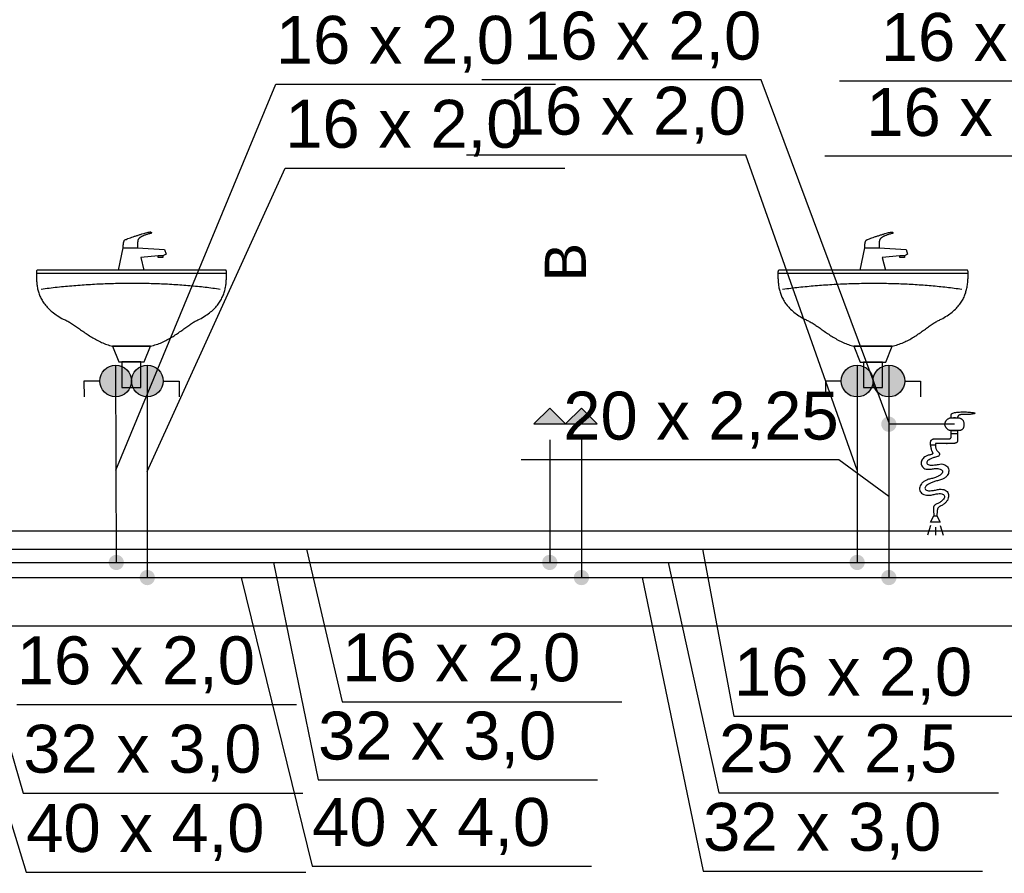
# Model space of a CAD drawing. Header units: inches. Extents: x -150.1 to -108.1, y -15.9 to 13.8.
# Tile 8 of 25: x -140.3 to -137.2, y -2.2 to 0.5. Entities that reach past the tile are written whole.
import ezdxf
from ezdxf.lldxf.tags import DXFTag

# ---------------------------------------------------------------- set-up
doc = ezdxf.new("R2010")
doc.units = ezdxf.units.IN
doc.header["$MEASUREMENT"] = 0
for name, color, linetype in [('IS_Armatura_Wodociag', 2, 'SOLID'), ('IS_Ciepła_woda', 4, 'DASHWAVE'), ('IS_Cyrkulacja', 4, 'DASHDOT'), ('IS_Grafika', 2, 'SOLID'), ('IS_Konstrukcja', 7, 'SOLID'), ('IS_Odbiorniki', 2, 'SOLID'), ('IS_Opisy_działek_Wodociag', 2, 'SOLID'), ('IS_Text_Armatury_Wodociag', 2, 'Continuous'), ('IS_Zimna_woda', 4, 'SOLID')]:
    doc.layers.add(name, color=color, linetype=linetype)
tags = doc.linetypes.add('DASHDOT', pattern=[20, 10, -5, 0, -5]).pattern_tags.tags
tags[10:11] = [DXFTag(74, 4), DXFTag(75, 0), DXFTag(340, '0'), DXFTag(46, 0.0), DXFTag(50, 0.0), DXFTag(44, 0.0), DXFTag(45, 0.0)]
tags[8:9] = [DXFTag(74, 4), DXFTag(75, 0), DXFTag(340, '0'), DXFTag(46, 0.0), DXFTag(50, 0.0), DXFTag(44, 0.0), DXFTag(45, 0.0)]
tags[6:7] = [DXFTag(74, 4), DXFTag(75, 0), DXFTag(340, '0'), DXFTag(46, 0.0), DXFTag(50, 0.0), DXFTag(44, 0.0), DXFTag(45, 0.0)]
tags[4:5] = [DXFTag(74, 4), DXFTag(75, 0), DXFTag(340, '0'), DXFTag(46, 0.0), DXFTag(50, 0.0), DXFTag(44, 0.0), DXFTag(45, 0.0)]
tags = doc.linetypes.add('DASHWAVE', pattern='A,10,-5,-20,[138,IS_LineDef.shx,S=2,R=0,X=-20,Y=0],-5', length=40).pattern_tags.tags
tags[16:17] = [DXFTag(74, 4), DXFTag(75, 0), DXFTag(340, '0'), DXFTag(46, 0.0), DXFTag(50, 0.0), DXFTag(44, 0.0), DXFTag(45, 0.0)]
tags[6:7] = [DXFTag(74, 4), DXFTag(75, 0), DXFTag(340, '0'), DXFTag(46, 0.0), DXFTag(50, 0.0), DXFTag(44, 0.0), DXFTag(45, 0.0)]
tags[4:5] = [DXFTag(74, 4), DXFTag(75, 0), DXFTag(340, '0'), DXFTag(46, 0.0), DXFTag(50, 0.0), DXFTag(44, 0.0), DXFTag(45, 0.0)]
tags = doc.linetypes.add('SOLID', pattern=[10, 10, 0]).pattern_tags.tags
tags[6:7] = [DXFTag(74, 4), DXFTag(75, 0), DXFTag(340, '0'), DXFTag(46, 0.0), DXFTag(50, 0.0), DXFTag(44, 0.0), DXFTag(45, 0.0)]
tags[4:5] = [DXFTag(74, 4), DXFTag(75, 0), DXFTag(340, '0'), DXFTag(46, 0.0), DXFTag(50, 0.0), DXFTag(44, 0.0), DXFTag(45, 0.0)]

msp = doc.modelspace()

# ---------------------------------------------------------------- hatches: boundary and pattern name
at = {"layer": 'IS_Armatura_Wodociag', "ltscale": 0.01}
h = msp.add_hatch(color=256, dxfattribs=at)
edge = h.paths.add_edge_path()
edge.add_arc((-139.9576, -0.6294), 0.05, 0, 360)
h = msp.add_hatch(color=256, dxfattribs=at)
edge = h.paths.add_edge_path()
edge.add_arc((-139.8578, -0.6294), 0.05, 0, 360)
h = msp.add_hatch(color=256, dxfattribs=at)
edge = h.paths.add_edge_path()
edge.add_arc((-137.6184, -0.6297), 0.05, 0, 360)
h = msp.add_hatch(color=256, dxfattribs=at)
edge = h.paths.add_edge_path()
edge.add_arc((-137.5184, -0.6297), 0.05, 0, 360)
at = {"layer": 'IS_Ciepła_woda'}
h = msp.add_hatch(color=256, dxfattribs=at)
edge = h.paths.add_edge_path()
edge.add_arc((-137.5184, -1.2492), 0.024, 90, 450)
at = {"layer": 'IS_Grafika', "ltscale": 0.01}
for points in [[(-138.5382, -0.7647), (-138.5882, -0.7147), (-138.6382, -0.7647)], [(-138.4382, -0.7647), (-138.4882, -0.7147), (-138.5382, -0.7647)]]:
    msp.add_hatch(color=256, dxfattribs=at).paths.add_polyline_path(points)
at = {"layer": 'IS_Opisy_działek_Wodociag'}
h = msp.add_hatch(color=256, dxfattribs=at)
edge = h.paths.add_edge_path()
edge.add_arc((-138.5882, -1.2014), 0.024, 90, 450)
h = msp.add_hatch(color=256, dxfattribs=at)
edge = h.paths.add_edge_path()
edge.add_arc((-137.6184, -1.2014), 0.024, 90, 450)
h = msp.add_hatch(color=256, dxfattribs=at)
edge = h.paths.add_edge_path()
edge.add_arc((-139.8578, -1.2492), 0.024, 90, 450)
h = msp.add_hatch(color=256, dxfattribs=at)
edge = h.paths.add_edge_path()
edge.add_arc((-138.4882, -1.2492), 0.024, 90, 450)
at = {"layer": 'IS_Text_Armatury_Wodociag'}
h = msp.add_hatch(color=256, dxfattribs=at)
edge = h.paths.add_edge_path()
edge.add_arc((-139.9556, -1.2014), 0.024, 90, 450)
at = {"layer": 'IS_Zimna_woda'}
h = msp.add_hatch(color=256, dxfattribs=at)
edge = h.paths.add_edge_path()
edge.add_arc((-137.5184, -0.7656), 0.024, 90, 450)

# ---------------------------------------------------------------- linework, layer by layer
at = {"layer": 'IS_Armatura_Wodociag', "ltscale": 0.01}
for p, q in [((-140.0076, -0.6295), (-140.0576, -0.6297)), ((-140.0576, -0.6297), (-140.0575, -0.6797)), ((-139.8078, -0.6294), (-139.7578, -0.6294)), ((-139.7578, -0.6294), (-139.7578, -0.6794)), ((-137.6684, -0.6297), (-137.7184, -0.6297)), ((-137.7184, -0.6297), (-137.7184, -0.6797)), ((-137.4684, -0.6297), (-137.4184, -0.6297)), ((-137.4184, -0.6297), (-137.4184, -0.6797))]:
    msp.add_line(p, q, dxfattribs=at)
for centre in [(-139.9576, -0.6294), (-139.8578, -0.6294), (-137.6184, -0.6297), (-137.5184, -0.6297)]:
    msp.add_ellipse(centre, major_axis=(0.05, 0), ratio=1, dxfattribs=at)
at = {"layer": 'IS_Ciepła_woda', "ltscale": 0.01}
for p, q in [((-139.9578, -0.5794), (-139.9556, -1.2014)), ((-137.6184, -0.5797), (-137.6184, -1.2014)), ((-138.5882, -0.8147), (-138.5882, -1.2014)), ((-140.7257, -1.2014), (-139.9556, -1.2014)), ((-139.9556, -1.2014), (-138.5882, -1.2014)), ((-138.5882, -1.2014), (-137.6184, -1.2014)), ((-137.6184, -1.2014), (-136.484, -1.2014))]:
    msp.add_line(p, q, dxfattribs=at)
at = {"layer": 'IS_Cyrkulacja', "ltscale": 0.02}
msp.add_line((-144.1396, -1.1596), (-131.0262, -1.1595), dxfattribs=at)
at = {"layer": 'IS_Grafika', "ltscale": 0.01}
for p, q in [((-138.5882, -0.7147), (-138.6382, -0.7647)), ((-138.5382, -0.7647), (-138.5882, -0.7147)), ((-138.4882, -0.7147), (-138.5382, -0.7647)), ((-138.4382, -0.7647), (-138.4882, -0.7147)), ((-138.6382, -0.7647), (-138.5382, -0.7647)), ((-138.5382, -0.7647), (-138.4382, -0.7647)), ((-138.5382, -0.7647), (-138.5382, -0.7647)), ((-138.4382, -0.7647), (-138.4382, -0.7647))]:
    msp.add_line(p, q, dxfattribs=at)
at = {"layer": 'IS_Konstrukcja', "ltscale": 0.01}
for p, q in [((-147.0968, -1.1014), (-114.0644, -1.1014)), ((-147.0968, -1.4014), (-114.0644, -1.4014))]:
    msp.add_line(p, q, dxfattribs=at)
at = {"layer": 'IS_Odbiorniki', "ltscale": 0.01}
for p, q in [((-139.9486, -0.2794), (-139.9336, -0.2094)), ((-139.9336, -0.2094), (-139.8886, -0.2094)), ((-139.8886, -0.2094), (-139.8036, -0.2144)), ((-139.8036, -0.2144), (-139.7986, -0.2294)), ((-137.6092, -0.2797), (-137.5942, -0.2097)), ((-137.5942, -0.2097), (-137.5492, -0.2097)), ((-137.5492, -0.2097), (-137.4642, -0.2147)), ((-137.4642, -0.2147), (-137.4592, -0.2297)), ((-139.8236, -0.2344), (-139.8786, -0.2394)), ((-139.8786, -0.2394), (-139.8686, -0.2794)), ((-139.8236, -0.2394), (-139.8236, -0.2344)), ((-139.8086, -0.2344), (-139.8236, -0.2344)), ((-139.8086, -0.2394), (-139.8236, -0.2394)), ((-139.7986, -0.2294), (-139.8086, -0.2344)), ((-139.8086, -0.2344), (-139.8086, -0.2394)), ((-137.4842, -0.2347), (-137.5392, -0.2397)), ((-137.5392, -0.2397), (-137.5292, -0.2797)), ((-137.4842, -0.2397), (-137.4842, -0.2347)), ((-137.4692, -0.2347), (-137.4842, -0.2347)), ((-137.4692, -0.2397), (-137.4842, -0.2397)), ((-137.4592, -0.2297), (-137.4692, -0.2347)), ((-137.4692, -0.2347), (-137.4692, -0.2397)), ((-139.8686, -0.2794), (-139.9486, -0.2794)), ((-139.9486, -0.2794), (-139.9486, -0.2794)), ((-140.2078, -0.2894), (-139.6078, -0.2894)), ((-137.8684, -0.2897), (-137.2684, -0.2897)), ((-137.5292, -0.2797), (-137.6092, -0.2797)), ((-137.6092, -0.2797), (-137.6092, -0.2797)), ((-139.9678, -0.5194), (-139.9478, -0.5694)), ((-139.8478, -0.5194), (-139.9678, -0.5194)), ((-139.9678, -0.5194), (-139.9678, -0.5194)), ((-139.8678, -0.5694), (-139.8478, -0.5194)), ((-137.6284, -0.5197), (-137.6084, -0.5697)), ((-137.5084, -0.5197), (-137.6284, -0.5197)), ((-137.6284, -0.5197), (-137.6284, -0.5197)), ((-137.5284, -0.5697), (-137.5084, -0.5197)), ((-139.9478, -0.5694), (-139.8678, -0.5694)), ((-139.9378, -0.5694), (-139.9378, -0.6494)), ((-139.8778, -0.5694), (-139.9378, -0.5694)), ((-139.9378, -0.5694), (-139.9378, -0.5694)), ((-139.8778, -0.6494), (-139.8778, -0.5694)), ((-137.6084, -0.5697), (-137.5284, -0.5697)), ((-137.5984, -0.5697), (-137.5984, -0.6497)), ((-137.5384, -0.5697), (-137.5984, -0.5697)), ((-137.5984, -0.5697), (-137.5984, -0.5697)), ((-137.5384, -0.6497), (-137.5384, -0.5697)), ((-139.9378, -0.6494), (-139.8778, -0.6494)), ((-137.5984, -0.6497), (-137.5384, -0.6497)), ((-137.3216, -0.796), (-137.3216, -0.7859)), ((-137.3216, -0.7859), (-137.3016, -0.7859)), ((-137.3016, -0.796), (-137.3216, -0.796)), ((-137.3016, -0.7859), (-137.3016, -0.796)), ((-137.3016, -0.7859), (-137.3016, -0.7859)), ((-137.3866, -1.0746), (-137.3766, -1.0543)), ((-137.3766, -1.0543), (-137.3666, -1.0543)), ((-137.3666, -1.0543), (-137.3566, -1.0746)), ((-137.3866, -1.0847), (-137.3966, -1.1151)), ((-137.3566, -1.0746), (-137.3866, -1.0746)), ((-137.3566, -1.0847), (-137.3466, -1.1151)), ((-137.3716, -1.0898), (-137.3716, -1.1151))]:
    msp.add_line(p, q, dxfattribs=at)
for points, knots in [([(-139.9336, -0.2094), (-139.9336, -0.2085), (-139.9336, -0.2067), (-139.9336, -0.204), (-139.9335, -0.2013), (-139.9334, -0.1987), (-139.9331, -0.1962), (-139.9328, -0.1939), (-139.9323, -0.1916), (-139.9317, -0.1895), (-139.9309, -0.1876), (-139.9299, -0.1858), (-139.929, -0.1848), (-139.9286, -0.1844)], [0, 0, 0, 0, 0.00272352, 0.00542462, 0.00808148, 0.01067349, 0.0131821, 0.01559189, 0.0178921, 0.0200787, 0.02215732, 0.02414676, 0.02608271, 0.02608271, 0.02608271, 0.02608271]), ([(-139.9286, -0.1844), (-139.9273, -0.1837), (-139.924, -0.1824), (-139.9183, -0.1802), (-139.9109, -0.1775), (-139.9024, -0.1746), (-139.8933, -0.1715), (-139.8839, -0.1685), (-139.8748, -0.1657), (-139.8663, -0.1632), (-139.859, -0.1612), (-139.8532, -0.1599), (-139.8499, -0.1594), (-139.8486, -0.1594)], [0, 0, 0, 0, 0.00425061, 0.01060033, 0.01857776, 0.02770772, 0.03751411, 0.04752065, 0.05725134, 0.06623092, 0.07398599, 0.08004815, 0.08396819, 0.08396819, 0.08396819, 0.08396819]), ([(-139.8836, -0.1794), (-139.884, -0.1798), (-139.8848, -0.1807), (-139.8859, -0.1822), (-139.8867, -0.1838), (-139.8874, -0.1856), (-139.8878, -0.1877), (-139.8882, -0.1901), (-139.8884, -0.1929), (-139.8885, -0.1962), (-139.8886, -0.2001), (-139.8886, -0.2045), (-139.8886, -0.2077), (-139.8886, -0.2094)], [0, 0, 0, 0, 0.00185377, 0.00361935, 0.00539526, 0.00728567, 0.00939151, 0.01180502, 0.01460929, 0.01788047, 0.0216903, 0.02610811, 0.03120202, 0.03120202, 0.03120202, 0.03120202]), ([(-139.8486, -0.1644), (-139.8503, -0.1648), (-139.8537, -0.1657), (-139.8584, -0.167), (-139.8627, -0.1684), (-139.8666, -0.1698), (-139.87, -0.1711), (-139.8731, -0.1725), (-139.8758, -0.1738), (-139.8782, -0.1752), (-139.8803, -0.1766), (-139.8821, -0.1779), (-139.8831, -0.1789), (-139.8836, -0.1794)], [0, 0, 0, 0, 0.00538586, 0.01031526, 0.0148132, 0.01890511, 0.02261695, 0.02597538, 0.02900777, 0.03174242, 0.03420857, 0.03643647, 0.03845728, 0.03845728, 0.03845728, 0.03845728]), ([(-139.8486, -0.1594), (-139.8482, -0.1594), (-139.8474, -0.1594), (-139.8464, -0.1597), (-139.8456, -0.1602), (-139.8451, -0.1608), (-139.8448, -0.1615), (-139.8448, -0.1622), (-139.8451, -0.1629), (-139.8456, -0.1635), (-139.8464, -0.164), (-139.8474, -0.1643), (-139.8482, -0.1644), (-139.8486, -0.1644)], [0, 0, 0, 0, 0.001245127, 0.002286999, 0.003170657, 0.003941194, 0.004643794, 0.005323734, 0.006026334, 0.006796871, 0.007680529, 0.008722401, 0.009967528, 0.009967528, 0.009967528, 0.009967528]), ([(-137.5942, -0.2097), (-137.5942, -0.2088), (-137.5942, -0.207), (-137.5942, -0.2043), (-137.5941, -0.2016), (-137.594, -0.199), (-137.5937, -0.1965), (-137.5934, -0.1942), (-137.5929, -0.1919), (-137.5923, -0.1898), (-137.5915, -0.1879), (-137.5905, -0.1861), (-137.5896, -0.1851), (-137.5892, -0.1847)], [0, 0, 0, 0, 0.00272352, 0.00542462, 0.00808148, 0.01067349, 0.0131821, 0.01559189, 0.0178921, 0.0200787, 0.02215732, 0.02414676, 0.02608271, 0.02608271, 0.02608271, 0.02608271]), ([(-137.5892, -0.1847), (-137.5879, -0.184), (-137.5846, -0.1827), (-137.5789, -0.1805), (-137.5715, -0.1778), (-137.563, -0.1749), (-137.5539, -0.1718), (-137.5445, -0.1688), (-137.5354, -0.166), (-137.5269, -0.1635), (-137.5196, -0.1615), (-137.5138, -0.1602), (-137.5105, -0.1597), (-137.5092, -0.1597)], [0, 0, 0, 0, 0.00425061, 0.01060033, 0.01857776, 0.02770772, 0.03751411, 0.04752065, 0.05725134, 0.06623092, 0.07398599, 0.08004815, 0.08396819, 0.08396819, 0.08396819, 0.08396819]), ([(-137.5442, -0.1797), (-137.5446, -0.1801), (-137.5454, -0.181), (-137.5465, -0.1825), (-137.5473, -0.1841), (-137.548, -0.1859), (-137.5484, -0.188), (-137.5488, -0.1904), (-137.549, -0.1932), (-137.5491, -0.1965), (-137.5492, -0.2004), (-137.5492, -0.2048), (-137.5492, -0.208), (-137.5492, -0.2097)], [0, 0, 0, 0, 0.00185377, 0.00361935, 0.00539526, 0.00728567, 0.00939151, 0.01180502, 0.01460929, 0.01788047, 0.0216903, 0.02610811, 0.03120202, 0.03120202, 0.03120202, 0.03120202]), ([(-137.5092, -0.1647), (-137.5109, -0.1651), (-137.5143, -0.166), (-137.519, -0.1673), (-137.5233, -0.1687), (-137.5272, -0.1701), (-137.5306, -0.1714), (-137.5337, -0.1728), (-137.5364, -0.1741), (-137.5388, -0.1755), (-137.5409, -0.1769), (-137.5427, -0.1782), (-137.5437, -0.1792), (-137.5442, -0.1797)], [0, 0, 0, 0, 0.00538586, 0.01031526, 0.0148132, 0.01890511, 0.02261695, 0.02597538, 0.02900777, 0.03174242, 0.03420857, 0.03643647, 0.03845728, 0.03845728, 0.03845728, 0.03845728]), ([(-137.5092, -0.1597), (-137.5088, -0.1597), (-137.508, -0.1597), (-137.507, -0.16), (-137.5062, -0.1605), (-137.5057, -0.1611), (-137.5054, -0.1618), (-137.5054, -0.1625), (-137.5057, -0.1632), (-137.5062, -0.1638), (-137.507, -0.1643), (-137.508, -0.1646), (-137.5088, -0.1647), (-137.5092, -0.1647)], [0, 0, 0, 0, 0.001245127, 0.002286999, 0.003170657, 0.003941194, 0.004643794, 0.005323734, 0.006026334, 0.006796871, 0.007680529, 0.008722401, 0.009967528, 0.009967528, 0.009967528, 0.009967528]), ([(-140.1978, -0.2794), (-140.1986, -0.2794), (-140.2001, -0.2794), (-140.2022, -0.2794), (-140.2039, -0.2796), (-140.2052, -0.28), (-140.2063, -0.2807), (-140.207, -0.2819), (-140.2074, -0.2834), (-140.2076, -0.2853), (-140.2078, -0.2878), (-140.2078, -0.2909), (-140.2078, -0.2931), (-140.2078, -0.2944)], [0, 0, 0, 0, 0.00248688, 0.00452447, 0.00616882, 0.00750526, 0.00868128, 0.00991384, 0.01141668, 0.01334144, 0.01579113, 0.01884568, 0.02257596, 0.02257596, 0.02257596, 0.02257596]), ([(-139.6178, -0.2794), (-139.6393, -0.2794), (-139.6801, -0.2794), (-139.7384, -0.2794), (-139.7917, -0.2794), (-139.8412, -0.2794), (-139.8883, -0.2794), (-139.9345, -0.2794), (-139.9812, -0.2794), (-140.0297, -0.2794), (-140.0815, -0.2794), (-140.1378, -0.2794), (-140.1771, -0.2794), (-140.1978, -0.2794)], [0, 0, 0, 0, 0.0644478, 0.1223591, 0.1751315, 0.2241623, 0.270849, 0.316589, 0.3627799, 0.4108189, 0.4621037, 0.5180316, 0.58, 0.58, 0.58, 0.58]), ([(-139.6078, -0.2894), (-139.6078, -0.2885), (-139.6078, -0.287), (-139.6078, -0.285), (-139.608, -0.2833), (-139.6082, -0.282), (-139.6087, -0.281), (-139.6094, -0.2802), (-139.6104, -0.2798), (-139.6118, -0.2795), (-139.6134, -0.2794), (-139.6155, -0.2794), (-139.617, -0.2794), (-139.6178, -0.2794)], [0, 0, 0, 0, 0.00248686, 0.00452361, 0.0061602, 0.00745999, 0.00851852, 0.00948541, 0.01054394, 0.01184374, 0.01348033, 0.01551707, 0.01800393, 0.01800393, 0.01800393, 0.01800393]), ([(-140.2078, -0.2944), (-140.2078, -0.2989), (-140.2076, -0.308), (-140.2066, -0.3216), (-140.2047, -0.3352), (-140.2014, -0.3486), (-140.1966, -0.3619), (-140.1901, -0.3749), (-140.1815, -0.3877), (-140.1707, -0.4002), (-140.1573, -0.4123), (-140.1412, -0.4239), (-140.1293, -0.4309), (-140.1228, -0.4344)], [0, 0, 0, 0, 0.0136319, 0.0272549, 0.0408996, 0.0546511, 0.0686598, 0.0831463, 0.0983975, 0.1147522, 0.1325821, 0.1522713, 0.1742014, 0.1742014, 0.1742014, 0.1742014]), ([(-139.6928, -0.4344), (-139.6864, -0.4309), (-139.6744, -0.4239), (-139.6583, -0.4122), (-139.6449, -0.4001), (-139.6341, -0.3875), (-139.6255, -0.3744), (-139.6189, -0.361), (-139.6142, -0.3472), (-139.6109, -0.3332), (-139.6089, -0.3188), (-139.608, -0.3042), (-139.6078, -0.2943), (-139.6078, -0.2894)], [0, 0, 0, 0, 0.021932, 0.0416367, 0.0595148, 0.0759748, 0.091417, 0.10621, 0.1206684, 0.1350374, 0.1494888, 0.1641271, 0.1790021, 0.1790021, 0.1790021, 0.1790021]), ([(-137.8584, -0.2797), (-137.8592, -0.2797), (-137.8607, -0.2797), (-137.8628, -0.2797), (-137.8645, -0.2799), (-137.8658, -0.2803), (-137.8669, -0.281), (-137.8676, -0.2822), (-137.868, -0.2837), (-137.8682, -0.2856), (-137.8684, -0.2881), (-137.8684, -0.2912), (-137.8684, -0.2934), (-137.8684, -0.2947)], [0, 0, 0, 0, 0.00248688, 0.00452447, 0.00616882, 0.00750526, 0.00868128, 0.00991384, 0.01141668, 0.01334144, 0.01579113, 0.01884568, 0.02257596, 0.02257596, 0.02257596, 0.02257596]), ([(-137.8684, -0.2947), (-137.8684, -0.2992), (-137.8682, -0.3083), (-137.8672, -0.3219), (-137.8653, -0.3355), (-137.862, -0.3489), (-137.8572, -0.3622), (-137.8507, -0.3752), (-137.8421, -0.388), (-137.8313, -0.4005), (-137.8179, -0.4126), (-137.8018, -0.4242), (-137.7899, -0.4312), (-137.7834, -0.4347)], [0, 0, 0, 0, 0.0136319, 0.0272549, 0.0408996, 0.0546511, 0.0686598, 0.0831463, 0.0983975, 0.1147522, 0.1325821, 0.1522713, 0.1742014, 0.1742014, 0.1742014, 0.1742014]), ([(-137.2784, -0.2797), (-137.2999, -0.2797), (-137.3407, -0.2797), (-137.399, -0.2797), (-137.4523, -0.2797), (-137.5018, -0.2797), (-137.5489, -0.2797), (-137.5951, -0.2797), (-137.6418, -0.2797), (-137.6903, -0.2797), (-137.7421, -0.2797), (-137.7984, -0.2797), (-137.8377, -0.2797), (-137.8584, -0.2797)], [0, 0, 0, 0, 0.0644478, 0.1223591, 0.1751315, 0.2241623, 0.270849, 0.316589, 0.3627799, 0.4108189, 0.4621037, 0.5180316, 0.58, 0.58, 0.58, 0.58]), ([(-137.3534, -0.4347), (-137.347, -0.4312), (-137.335, -0.4242), (-137.3189, -0.4125), (-137.3055, -0.4004), (-137.2947, -0.3878), (-137.2861, -0.3747), (-137.2795, -0.3613), (-137.2748, -0.3475), (-137.2715, -0.3335), (-137.2695, -0.3191), (-137.2686, -0.3045), (-137.2684, -0.2946), (-137.2684, -0.2897)], [0, 0, 0, 0, 0.021932, 0.0416367, 0.0595148, 0.0759748, 0.091417, 0.10621, 0.1206684, 0.1350374, 0.1494888, 0.1641271, 0.1790021, 0.1790021, 0.1790021, 0.1790021]), ([(-137.2684, -0.2897), (-137.2684, -0.2888), (-137.2684, -0.2873), (-137.2684, -0.2853), (-137.2686, -0.2836), (-137.2688, -0.2823), (-137.2693, -0.2813), (-137.27, -0.2805), (-137.271, -0.2801), (-137.2724, -0.2798), (-137.274, -0.2797), (-137.2761, -0.2797), (-137.2776, -0.2797), (-137.2784, -0.2797)], [0, 0, 0, 0, 0.00248686, 0.00452361, 0.0061602, 0.00745999, 0.00851852, 0.00948541, 0.01054394, 0.01184374, 0.01348033, 0.01551707, 0.01800393, 0.01800393, 0.01800393, 0.01800393]), ([(-140.1928, -0.3394), (-140.1758, -0.3371), (-140.1415, -0.3329), (-140.0896, -0.328), (-140.0371, -0.3243), (-139.9842, -0.3218), (-139.9312, -0.3206), (-139.8785, -0.3206), (-139.8262, -0.3218), (-139.7748, -0.3243), (-139.7245, -0.328), (-139.6756, -0.3329), (-139.6435, -0.3371), (-139.6278, -0.3394)], [0, 0, 0, 0, 0.0514006, 0.1036089, 0.1563659, 0.2094104, 0.262479, 0.3153077, 0.3676327, 0.4191912, 0.4697227, 0.5189699, 0.5666808, 0.5666808, 0.5666808, 0.5666808]), ([(-137.8534, -0.3397), (-137.8364, -0.3374), (-137.8021, -0.3332), (-137.7502, -0.3283), (-137.6977, -0.3246), (-137.6448, -0.3221), (-137.5918, -0.3209), (-137.5391, -0.3209), (-137.4868, -0.3221), (-137.4354, -0.3246), (-137.3851, -0.3283), (-137.3362, -0.3332), (-137.3041, -0.3374), (-137.2884, -0.3397)], [0, 0, 0, 0, 0.0514006, 0.1036089, 0.1563659, 0.2094104, 0.262479, 0.3153077, 0.3676327, 0.4191912, 0.4697227, 0.5189699, 0.5666808, 0.5666808, 0.5666808, 0.5666808]), ([(-140.1228, -0.4344), (-140.119, -0.4358), (-140.1112, -0.4394), (-140.0996, -0.4461), (-140.0874, -0.4541), (-140.0747, -0.4629), (-140.0614, -0.4723), (-140.0475, -0.4818), (-140.033, -0.4912), (-140.0178, -0.5), (-140.0019, -0.5079), (-139.9852, -0.5146), (-139.9737, -0.518), (-139.9678, -0.5194)], [0, 0, 0, 0, 0.0122388, 0.0256763, 0.0402317, 0.0557566, 0.0720714, 0.0889894, 0.1063346, 0.1239573, 0.1417502, 0.1596661, 0.1777372, 0.1777372, 0.1777372, 0.1777372]), ([(-139.8478, -0.5194), (-139.8416, -0.518), (-139.8294, -0.5147), (-139.812, -0.508), (-139.7957, -0.5001), (-139.7804, -0.4912), (-139.7661, -0.4818), (-139.7525, -0.4723), (-139.7396, -0.4629), (-139.7273, -0.4541), (-139.7156, -0.4461), (-139.7043, -0.4394), (-139.6966, -0.4358), (-139.6928, -0.4344)], [0, 0, 0, 0, 0.0191562, 0.0377228, 0.0558192, 0.073481, 0.0906746, 0.1073143, 0.1232801, 0.1384359, 0.1526525, 0.165836, 0.1779722, 0.1779722, 0.1779722, 0.1779722]), ([(-137.7834, -0.4347), (-137.7796, -0.4361), (-137.7718, -0.4397), (-137.7602, -0.4464), (-137.748, -0.4544), (-137.7353, -0.4632), (-137.722, -0.4726), (-137.7081, -0.4821), (-137.6936, -0.4915), (-137.6784, -0.5003), (-137.6625, -0.5082), (-137.6458, -0.5149), (-137.6343, -0.5183), (-137.6284, -0.5197)], [0, 0, 0, 0, 0.0122388, 0.0256763, 0.0402317, 0.0557566, 0.0720714, 0.0889894, 0.1063346, 0.1239573, 0.1417502, 0.1596661, 0.1777372, 0.1777372, 0.1777372, 0.1777372]), ([(-137.5084, -0.5197), (-137.5022, -0.5183), (-137.49, -0.515), (-137.4726, -0.5083), (-137.4563, -0.5004), (-137.441, -0.4915), (-137.4267, -0.4821), (-137.4131, -0.4726), (-137.4002, -0.4632), (-137.3879, -0.4544), (-137.3762, -0.4464), (-137.3649, -0.4397), (-137.3572, -0.4361), (-137.3534, -0.4347)], [0, 0, 0, 0, 0.0191562, 0.0377228, 0.0558192, 0.073481, 0.0906746, 0.1073143, 0.1232801, 0.1384359, 0.1526525, 0.165836, 0.1779722, 0.1779722, 0.1779722, 0.1779722]), ([(-139.9678, -0.5194), (-139.9646, -0.5194), (-139.9582, -0.5194), (-139.9486, -0.5194), (-139.9388, -0.5194), (-139.9288, -0.5194), (-139.9186, -0.5194), (-139.908, -0.5194), (-139.897, -0.5194), (-139.8855, -0.5194), (-139.8735, -0.5194), (-139.8609, -0.5194), (-139.8522, -0.5194), (-139.8478, -0.5194)], [0, 0, 0, 0, 0.0095567, 0.0191811, 0.0289406, 0.0389031, 0.049136, 0.059707, 0.0706837, 0.0821337, 0.0941247, 0.1067243, 0.12, 0.12, 0.12, 0.12]), ([(-137.6284, -0.5197), (-137.6252, -0.5197), (-137.6188, -0.5197), (-137.6092, -0.5197), (-137.5994, -0.5197), (-137.5894, -0.5197), (-137.5792, -0.5197), (-137.5686, -0.5197), (-137.5576, -0.5197), (-137.5461, -0.5197), (-137.5341, -0.5197), (-137.5215, -0.5197), (-137.5128, -0.5197), (-137.5084, -0.5197)], [0, 0, 0, 0, 0.0095567, 0.0191811, 0.0289406, 0.0389031, 0.049136, 0.059707, 0.0706837, 0.0821337, 0.0941247, 0.1067243, 0.12, 0.12, 0.12, 0.12]), ([(-137.3416, -0.7656), (-137.3416, -0.7647), (-137.3414, -0.7628), (-137.3407, -0.7601), (-137.3396, -0.7575), (-137.3381, -0.755), (-137.3364, -0.7527), (-137.3343, -0.7507), (-137.3321, -0.7489), (-137.3296, -0.7474), (-137.327, -0.7463), (-137.3243, -0.7455), (-137.3225, -0.7454), (-137.3216, -0.7454)], [0, 0, 0, 0, 0.00276555, 0.00556175, 0.00840034, 0.01127789, 0.01418077, 0.01708965, 0.01998349, 0.02284339, 0.02565665, 0.02842146, 0.0311521, 0.0311521, 0.0311521, 0.0311521]), ([(-137.3216, -0.7352), (-137.3216, -0.7343), (-137.3201, -0.7321), (-137.3162, -0.7304), (-137.3107, -0.7289), (-137.3037, -0.7278), (-137.2957, -0.7271), (-137.287, -0.7268), (-137.278, -0.7268), (-137.2691, -0.7272), (-137.2607, -0.7279), (-137.2532, -0.7288), (-137.2486, -0.7297), (-137.2466, -0.7302)], [0, 0, 0, 0, 0.0028296, 0.0069807, 0.01273507, 0.01987117, 0.02805222, 0.03690572, 0.04604549, 0.05507977, 0.06361563, 0.07126295, 0.07764171, 0.07764171, 0.07764171, 0.07764171]), ([(-137.3216, -0.7454), (-137.3216, -0.7449), (-137.3216, -0.7442), (-137.3216, -0.7431), (-137.3216, -0.7422), (-137.3216, -0.7414), (-137.3216, -0.7407), (-137.3216, -0.7399), (-137.3216, -0.7392), (-137.3216, -0.7384), (-137.3216, -0.7375), (-137.3216, -0.7364), (-137.3216, -0.7357), (-137.3216, -0.7352)], [0, 0, 0, 0, 0.00126338, 0.00232127, 0.00321934, 0.00400324, 0.00471865, 0.00541122, 0.00612663, 0.00691053, 0.0078086, 0.00886649, 0.01012987, 0.01012987, 0.01012987, 0.01012987]), ([(-137.3216, -0.7454), (-137.3191, -0.7454), (-137.3144, -0.7454), (-137.3118, -0.7454), (-137.3079, -0.7454), (-137.3095, -0.7454), (-137.3106, -0.7454), (-137.3125, -0.7454), (-137.3137, -0.7454), (-137.3152, -0.7454), (-137.3114, -0.7454), (-137.3087, -0.7454), (-137.3041, -0.7454), (-137.3016, -0.7454)], [0, 0, 0, 0, 0.00756574, 0.01168295, 0.01311796, 0.0135988, 0.01522915, 0.01724267, 0.01887303, 0.01935387, 0.02078888, 0.02490609, 0.03247183, 0.03247183, 0.03247183, 0.03247183]), ([(-137.2866, -0.7352), (-137.2871, -0.7352), (-137.2881, -0.7352), (-137.2898, -0.7353), (-137.2915, -0.7354), (-137.2933, -0.7357), (-137.2951, -0.7361), (-137.2968, -0.7368), (-137.2984, -0.7378), (-137.2997, -0.7391), (-137.3008, -0.7408), (-137.3015, -0.743), (-137.3016, -0.7445), (-137.3016, -0.7454)], [0, 0, 0, 0, 0.00147635, 0.00313386, 0.0049091, 0.00674525, 0.0085963, 0.01043357, 0.01225511, 0.0140971, 0.01604114, 0.01820818, 0.02073842, 0.02073842, 0.02073842, 0.02073842]), ([(-137.3016, -0.7454), (-137.3007, -0.7454), (-137.2989, -0.7455), (-137.2962, -0.7458), (-137.2936, -0.7465), (-137.2911, -0.7476), (-137.2888, -0.7489), (-137.2868, -0.7507), (-137.285, -0.7528), (-137.2835, -0.7554), (-137.2824, -0.7584), (-137.2817, -0.7619), (-137.2816, -0.7643), (-137.2816, -0.7656)], [0, 0, 0, 0, 0.00272284, 0.00542776, 0.00810545, 0.01075857, 0.01340511, 0.0160811, 0.01884161, 0.02175862, 0.02491587, 0.02840229, 0.03230639, 0.03230639, 0.03230639, 0.03230639]), ([(-137.2466, -0.7302), (-137.2466, -0.7307), (-137.2476, -0.7318), (-137.25, -0.7326), (-137.2533, -0.7334), (-137.2575, -0.734), (-137.2623, -0.7345), (-137.2673, -0.7348), (-137.2722, -0.735), (-137.2769, -0.7351), (-137.281, -0.7352), (-137.2841, -0.7352), (-137.2859, -0.7352), (-137.2866, -0.7352)], [0, 0, 0, 0, 0.00150239, 0.00398788, 0.00749738, 0.01181304, 0.01666811, 0.02178127, 0.02686546, 0.03163088, 0.03578628, 0.03903958, 0.04109819, 0.04109819, 0.04109819, 0.04109819]), ([(-137.3216, -0.7859), (-137.3225, -0.7859), (-137.3243, -0.7857), (-137.327, -0.785), (-137.3296, -0.7839), (-137.3321, -0.7824), (-137.3343, -0.7806), (-137.3364, -0.7785), (-137.3381, -0.7762), (-137.3396, -0.7738), (-137.3407, -0.7711), (-137.3414, -0.7684), (-137.3416, -0.7665), (-137.3416, -0.7656)], [0, 0, 0, 0, 0.00273064, 0.00549545, 0.00830872, 0.01116861, 0.01406245, 0.01697133, 0.01987421, 0.02275176, 0.02559035, 0.02838655, 0.0311521, 0.0311521, 0.0311521, 0.0311521]), ([(-137.2816, -0.7656), (-137.2816, -0.7669), (-137.2816, -0.7694), (-137.282, -0.7728), (-137.2827, -0.7758), (-137.2837, -0.7784), (-137.2851, -0.7806), (-137.2868, -0.7824), (-137.289, -0.7837), (-137.2915, -0.7848), (-137.2945, -0.7854), (-137.2979, -0.7858), (-137.3003, -0.7859), (-137.3016, -0.7859)], [0, 0, 0, 0, 0.00389878, 0.00733912, 0.01037931, 0.01309925, 0.01560627, 0.0180339, 0.02052757, 0.02322237, 0.02622769, 0.02962512, 0.03347403, 0.03347403, 0.03347403, 0.03347403]), ([(-137.3266, -0.8112), (-137.3262, -0.8112), (-137.3254, -0.8111), (-137.3243, -0.8108), (-137.3234, -0.8101), (-137.3228, -0.8092), (-137.3223, -0.808), (-137.322, -0.8066), (-137.3218, -0.805), (-137.3217, -0.8031), (-137.3216, -0.801), (-137.3216, -0.7986), (-137.3216, -0.7969), (-137.3216, -0.796)], [0, 0, 0, 0, 0.00124975, 0.00233525, 0.00336421, 0.00444853, 0.00567529, 0.00709831, 0.00874682, 0.01063559, 0.01277159, 0.0151577, 0.01779481, 0.01779481, 0.01779481, 0.01779481]), ([(-137.3016, -0.7859), (-137.3038, -0.7859), (-137.308, -0.7859), (-137.31, -0.7859), (-137.3138, -0.7859), (-137.3129, -0.7859), (-137.3122, -0.7859), (-137.311, -0.7859), (-137.3102, -0.7859), (-137.3093, -0.7859), (-137.3132, -0.7859), (-137.3152, -0.7859), (-137.3194, -0.7859), (-137.3216, -0.7859)], [0, 0, 0, 0, 0.00655147, 0.01026296, 0.01176559, 0.01184072, 0.01286251, 0.01419985, 0.01522164, 0.01529677, 0.0167994, 0.02051089, 0.02706236, 0.02706236, 0.02706236, 0.02706236]), ([(-137.3016, -0.796), (-137.3016, -0.7969), (-137.3016, -0.7984), (-137.3016, -0.8006), (-137.3016, -0.8024), (-137.3016, -0.804), (-137.3016, -0.8054), (-137.3016, -0.8069), (-137.3016, -0.8083), (-137.3016, -0.8099), (-137.3016, -0.8117), (-137.3016, -0.8139), (-137.3016, -0.8154), (-137.3016, -0.8163)], [0, 0, 0, 0, 0.00252676, 0.00464254, 0.00643867, 0.00800648, 0.00943729, 0.01082245, 0.01225326, 0.01382107, 0.0156172, 0.01773298, 0.02025974, 0.02025974, 0.02025974, 0.02025974]), ([(-137.3866, -0.8213), (-137.3866, -0.8209), (-137.3865, -0.8199), (-137.3861, -0.8186), (-137.3855, -0.8173), (-137.3846, -0.816), (-137.3835, -0.8149), (-137.3821, -0.8138), (-137.3805, -0.8129), (-137.3786, -0.8122), (-137.3765, -0.8116), (-137.3741, -0.8113), (-137.3724, -0.8112), (-137.3716, -0.8112)], [0, 0, 0, 0, 0.00138311, 0.00278794, 0.00423631, 0.00575024, 0.00735196, 0.00906393, 0.01090884, 0.01290952, 0.01508897, 0.01747021, 0.02007637, 0.02007637, 0.02007637, 0.02007637]), ([(-137.3866, -0.8315), (-137.3866, -0.8311), (-137.3866, -0.8303), (-137.3866, -0.8292), (-137.3866, -0.8283), (-137.3866, -0.8275), (-137.3866, -0.8268), (-137.3866, -0.8261), (-137.3866, -0.8253), (-137.3866, -0.8245), (-137.3866, -0.8236), (-137.3866, -0.8225), (-137.3866, -0.8218), (-137.3866, -0.8213)], [0, 0, 0, 0, 0.00126338, 0.00232127, 0.00321934, 0.00400324, 0.00471865, 0.00541122, 0.00612663, 0.00691053, 0.0078086, 0.00886649, 0.01012987, 0.01012987, 0.01012987, 0.01012987]), ([(-137.3866, -0.8315), (-137.3866, -0.8336), (-137.3864, -0.8374), (-137.3855, -0.8427), (-137.3843, -0.8469), (-137.3829, -0.8503), (-137.3816, -0.853), (-137.3806, -0.855), (-137.3799, -0.8567), (-137.3799, -0.8584), (-137.3813, -0.8597), (-137.3835, -0.8608), (-137.3854, -0.8615), (-137.3866, -0.8619)], [0, 0, 0, 0, 0.00631074, 0.01156766, 0.01594153, 0.01956007, 0.02250376, 0.02481584, 0.02654647, 0.02790034, 0.02946187, 0.03185975, 0.03547436, 0.03547436, 0.03547436, 0.03547436]), ([(-137.3716, -0.8112), (-137.368, -0.8112), (-137.3616, -0.8112), (-137.3532, -0.8112), (-137.3469, -0.8112), (-137.3424, -0.8112), (-137.3393, -0.8112), (-137.3371, -0.8112), (-137.3354, -0.8112), (-137.3339, -0.8112), (-137.3321, -0.8112), (-137.3296, -0.8112), (-137.3277, -0.8112), (-137.3266, -0.8112)], [0, 0, 0, 0, 0.01085274, 0.01913599, 0.02525545, 0.02961683, 0.03262585, 0.0346882, 0.03620962, 0.03759579, 0.03925244, 0.04158527, 0.045, 0.045, 0.045, 0.045]), ([(-137.3666, -0.8264), (-137.367, -0.8264), (-137.3677, -0.8264), (-137.3688, -0.8264), (-137.3696, -0.8265), (-137.3703, -0.8266), (-137.3708, -0.8268), (-137.3711, -0.8272), (-137.3714, -0.8277), (-137.3715, -0.8284), (-137.3716, -0.8292), (-137.3716, -0.8303), (-137.3716, -0.8311), (-137.3716, -0.8315)], [0, 0, 0, 0, 0.001243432, 0.002261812, 0.003080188, 0.003730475, 0.004261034, 0.00474763, 0.005282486, 0.00594044, 0.006769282, 0.00780087, 0.00906045, 0.00906045, 0.00906045, 0.00906045]), ([(-137.3716, -0.8315), (-137.3716, -0.8335), (-137.3713, -0.8373), (-137.3701, -0.8424), (-137.3683, -0.8463), (-137.3662, -0.8494), (-137.364, -0.8519), (-137.3619, -0.8539), (-137.3601, -0.8558), (-137.3589, -0.858), (-137.3586, -0.8606), (-137.3596, -0.8637), (-137.3608, -0.8658), (-137.3616, -0.8669)], [0, 0, 0, 0, 0.00620826, 0.01127132, 0.01551817, 0.01920269, 0.02247402, 0.02538578, 0.02795255, 0.03026157, 0.03263343, 0.03563445, 0.03983271, 0.03983271, 0.03983271, 0.03983271]), ([(-137.3216, -0.8264), (-137.3244, -0.8264), (-137.3299, -0.8264), (-137.3325, -0.8264), (-137.3372, -0.8264), (-137.336, -0.8264), (-137.3356, -0.8264), (-137.3339, -0.8264), (-137.3353, -0.8264), (-137.3377, -0.8264), (-137.3436, -0.8264), (-137.3535, -0.8264), (-137.3616, -0.8264), (-137.3666, -0.8264)], [0, 0, 0, 0, 0.0085988, 0.01325319, 0.01497746, 0.01516905, 0.01626221, 0.01724267, 0.01738918, 0.01967693, 0.02512021, 0.03473328, 0.04953043, 0.04953043, 0.04953043, 0.04953043]), ([(-137.3016, -0.8163), (-137.3016, -0.8171), (-137.3017, -0.8187), (-137.3024, -0.8208), (-137.3035, -0.8226), (-137.305, -0.8239), (-137.3069, -0.8248), (-137.3089, -0.8255), (-137.3112, -0.826), (-137.3136, -0.8262), (-137.3162, -0.8264), (-137.3189, -0.8264), (-137.3207, -0.8264), (-137.3216, -0.8264)], [0, 0, 0, 0, 0.0025306, 0.00470584, 0.00668846, 0.00863237, 0.01065181, 0.01280956, 0.01512554, 0.01759096, 0.02017952, 0.02285473, 0.0255745, 0.0255745, 0.0255745, 0.0255745]), ([(-137.3866, -0.8619), (-137.3899, -0.8623), (-137.3962, -0.8637), (-137.4043, -0.8676), (-137.4105, -0.8728), (-137.4146, -0.8788), (-137.4166, -0.8851), (-137.4167, -0.8915), (-137.4146, -0.8975), (-137.4105, -0.9026), (-137.4042, -0.9063), (-137.3959, -0.9081), (-137.3899, -0.9079), (-137.3866, -0.9074)], [0, 0, 0, 0, 0.01018453, 0.01903209, 0.02687096, 0.03396339, 0.04051543, 0.04671436, 0.05278956, 0.05907438, 0.06602701, 0.07418675, 0.084106, 0.084106, 0.084106, 0.084106]), ([(-137.3616, -0.8669), (-137.3658, -0.8678), (-137.3733, -0.8696), (-137.3833, -0.8732), (-137.3909, -0.877), (-137.396, -0.8809), (-137.399, -0.8849), (-137.3992, -0.8891), (-137.396, -0.8923), (-137.3907, -0.894), (-137.3831, -0.8948), (-137.3731, -0.8943), (-137.3657, -0.8931), (-137.3616, -0.8923)], [0, 0, 0, 0, 0.01277875, 0.02333837, 0.03174768, 0.03811346, 0.0426776, 0.04612145, 0.04988193, 0.05522226, 0.06271568, 0.07264078, 0.08518553, 0.08518553, 0.08518553, 0.08518553]), ([(-137.3616, -0.8923), (-137.3587, -0.8914), (-137.353, -0.8905), (-137.3448, -0.8917), (-137.3382, -0.8951), (-137.3332, -0.9002), (-137.3301, -0.9065), (-137.3291, -0.9136), (-137.3303, -0.921), (-137.3341, -0.9282), (-137.3406, -0.9346), (-137.35, -0.9399), (-137.3575, -0.9421), (-137.3616, -0.9429)], [0, 0, 0, 0, 0.00911362, 0.01703021, 0.02426388, 0.03118952, 0.03804749, 0.04500947, 0.05227011, 0.06012583, 0.06900792, 0.07945725, 0.09206815, 0.09206815, 0.09206815, 0.09206815]), ([(-137.3866, -0.9074), (-137.3825, -0.9066), (-137.3751, -0.9055), (-137.365, -0.9052), (-137.3574, -0.9065), (-137.352, -0.9089), (-137.3489, -0.9128), (-137.3491, -0.9177), (-137.352, -0.9223), (-137.3572, -0.9268), (-137.3648, -0.9312), (-137.3748, -0.9351), (-137.3824, -0.937), (-137.3866, -0.9378)], [0, 0, 0, 0, 0.01252723, 0.02244482, 0.03001211, 0.03560184, 0.03988558, 0.0440182, 0.04915421, 0.05591067, 0.06455603, 0.07523106, 0.08803895, 0.08803895, 0.08803895, 0.08803895]), ([(-137.3866, -0.9378), (-137.3908, -0.9387), (-137.3984, -0.9409), (-137.4083, -0.9461), (-137.4155, -0.9525), (-137.42, -0.9597), (-137.422, -0.9671), (-137.4214, -0.9743), (-137.418, -0.9807), (-137.4122, -0.9859), (-137.4039, -0.9892), (-137.3933, -0.9902), (-137.3857, -0.9893), (-137.3816, -0.9885)], [0, 0, 0, 0, 0.012823, 0.0237601, 0.0331753, 0.041409, 0.0487988, 0.05572, 0.0626301, 0.0700789, 0.0786643, 0.0889741, 0.1015579, 0.1015579, 0.1015579, 0.1015579]), ([(-137.3616, -0.9429), (-137.3658, -0.9438), (-137.3737, -0.9457), (-137.3843, -0.9496), (-137.3927, -0.954), (-137.399, -0.9585), (-137.403, -0.9629), (-137.405, -0.9674), (-137.4035, -0.9718), (-137.3989, -0.9743), (-137.3922, -0.9755), (-137.3827, -0.9752), (-137.3756, -0.9741), (-137.3716, -0.9733)], [0, 0, 0, 0, 0.01303346, 0.02430425, 0.03378301, 0.04144717, 0.04733164, 0.05168225, 0.05536457, 0.0599404, 0.06657215, 0.07585114, 0.08814794, 0.08814794, 0.08814794, 0.08814794]), ([(-137.3816, -0.9885), (-137.3775, -0.9872), (-137.3701, -0.9854), (-137.36, -0.9841), (-137.3522, -0.9846), (-137.3466, -0.9865), (-137.343, -0.99), (-137.3424, -0.9948), (-137.3443, -0.9997), (-137.3481, -1.0048), (-137.3541, -1.0099), (-137.362, -1.0148), (-137.3682, -1.0176), (-137.3716, -1.0189)], [0, 0, 0, 0, 0.01277595, 0.02280349, 0.03041116, 0.03604495, 0.04042004, 0.04460883, 0.04959682, 0.05588431, 0.06365317, 0.07296245, 0.08383588, 0.08383588, 0.08383588, 0.08383588]), ([(-137.3716, -0.9733), (-137.3675, -0.9721), (-137.3599, -0.9704), (-137.3493, -0.9704), (-137.3408, -0.9729), (-137.3346, -0.9775), (-137.3309, -0.9838), (-137.3295, -0.9909), (-137.3305, -0.9985), (-137.3337, -1.0061), (-137.3392, -1.0132), (-137.3469, -1.0195), (-137.3532, -1.0226), (-137.3566, -1.0239)], [0, 0, 0, 0, 0.01278526, 0.02307688, 0.03153539, 0.03887746, 0.04579152, 0.05281291, 0.06027637, 0.06837423, 0.07724713, 0.08705663, 0.09802854, 0.09802854, 0.09802854, 0.09802854]), ([(-137.3716, -1.0189), (-137.3724, -1.0193), (-137.374, -1.0204), (-137.3758, -1.0225), (-137.3769, -1.0251), (-137.3776, -1.028), (-137.3778, -1.0312), (-137.3778, -1.0346), (-137.3776, -1.0383), (-137.3773, -1.0421), (-137.3769, -1.0461), (-137.3767, -1.0502), (-137.3766, -1.053), (-137.3766, -1.0543)], [0, 0, 0, 0, 0.00287386, 0.00557201, 0.00831839, 0.01125599, 0.0144473, 0.01789876, 0.02158393, 0.02545893, 0.02947232, 0.03357177, 0.03770963, 0.03770963, 0.03770963, 0.03770963]), ([(-137.3566, -1.0239), (-137.3574, -1.0244), (-137.3591, -1.0253), (-137.3611, -1.0271), (-137.3628, -1.0292), (-137.3641, -1.0315), (-137.365, -1.034), (-137.3657, -1.0368), (-137.3661, -1.0398), (-137.3664, -1.0431), (-137.3665, -1.0466), (-137.3666, -1.0504), (-137.3666, -1.053), (-137.3666, -1.0543)], [0, 0, 0, 0, 0.00290779, 0.00559784, 0.00818533, 0.01077792, 0.0134646, 0.01631063, 0.01935913, 0.02263594, 0.02615499, 0.02992266, 0.03394113, 0.03394113, 0.03394113, 0.03394113])]:
    msp.add_open_spline(points, degree=3, knots=knots, dxfattribs=at)
msp.add_open_spline([(-137.3716, -0.8315), (-137.372, -0.8315), (-137.3729, -0.8315), (-137.3743, -0.8315), (-137.3757, -0.8315), (-137.377, -0.8315), (-137.3784, -0.8315), (-137.3798, -0.8315), (-137.3811, -0.8315), (-137.3825, -0.8315), (-137.3839, -0.8315), (-137.3852, -0.8315), (-137.3861, -0.8315), (-137.3866, -0.8315)], degree=3, dxfattribs=at)
at = {"layer": 'IS_Opisy_działek_Wodociag', "ltscale": 0.01}
for p, q in [((-137.9209, 0.3201), (-138.8029, 0.3201)), ((-137.5184, -0.7588), (-137.9209, 0.3201)), ((-136.7924, 0.3159), (-137.6744, 0.3159)), ((-139.9566, -0.9103), (-139.4523, 0.3068)), ((-139.4523, 0.3068), (-138.5703, 0.3068)), ((-137.9691, 0.0833), (-138.8511, 0.0833)), ((-137.6184, -0.9106), (-137.9691, 0.0833)), ((-136.838, 0.0792), (-137.72, 0.0792)), ((-139.8578, -0.9151), (-139.4227, 0.042)), ((-139.4227, 0.042), (-138.5407, 0.042)), ((-137.6766, -0.8782), (-138.6786, -0.8782)), ((-137.5184, -0.9936), (-137.6766, -0.8782)), ((-139.3554, -1.1595), (-139.2431, -1.6405)), ((-138.1059, -1.1595), (-138.0071, -1.6859)), ((-140.4649, -1.2014), (-140.2491, -1.9286)), ((-139.46, -1.2014), (-139.3191, -1.8871)), ((-138.2147, -1.2014), (-138.0544, -1.9275)), ((-140.5252, -1.2492), (-140.2397, -2.1785)), ((-139.5619, -1.2492), (-139.3382, -2.1596)), ((-138.2966, -1.2492), (-138.1045, -2.1747)), ((-139.2431, -1.6405), (-138.3611, -1.6405)), ((-140.2695, -1.6499), (-139.3875, -1.6499)), ((-138.0071, -1.6859), (-137.1251, -1.6859)), ((-139.3191, -1.8871), (-138.4371, -1.8871)), ((-140.2491, -1.9286), (-139.3671, -1.9286)), ((-138.0544, -1.9275), (-137.1724, -1.9275)), ((-139.3382, -2.1596), (-138.4562, -2.1596)), ((-140.2397, -2.1785), (-139.3577, -2.1785)), ((-138.1045, -2.1747), (-137.2225, -2.1747))]:
    msp.add_line(p, q, dxfattribs=at)
at = {"layer": 'IS_Zimna_woda', "ltscale": 0.01}
for p, q in [((-139.8578, -0.5794), (-139.8578, -1.2492)), ((-137.5184, -0.5797), (-137.5184, -0.7656)), ((-137.3116, -0.7656), (-137.5184, -0.7656)), ((-137.5184, -0.7656), (-137.5184, -1.2492)), ((-138.4882, -0.8147), (-138.4882, -1.2492)), ((-140.6348, -1.2492), (-139.8578, -1.2492)), ((-139.8578, -1.2492), (-138.4882, -1.2492)), ((-138.4882, -1.2492), (-137.5184, -1.2492)), ((-137.5184, -1.2492), (-136.3863, -1.2492))]:
    msp.add_line(p, q, dxfattribs=at)

# ---------------------------------------------------------------- texts
at = {"layer": 'IS_Grafika', "ltscale": 0.01, "insert": (-138.4742, -0.3147), "char_height": 0.1296, "attachment_point": 7, "rotation": 90}
msp.add_mtext('\\fArial|b0|i0;B', dxfattribs=at)
at = {"layer": 'IS_Opisy_działek_Wodociag', "ltscale": 0.01, "char_height": 0.1512}
for s, insert, attachment_point in [('\\fArial|b0|i0;16 x 2,0', (-137.9209, 0.3561), 9), ('\\fArial|b0|i0;16 x 2,0', (-136.7924, 0.3519), 9), ('\\fArial|b0|i0;16 x 2,0', (-139.4523, 0.3428), 7), ('\\fArial|b0|i0;16 x 2,0', (-137.9691, 0.1193), 9), ('\\fArial|b0|i0;16 x 2,0', (-136.838, 0.1152), 9), ('\\fArial|b0|i0;16 x 2,0', (-139.4227, 0.078), 7), ('\\fArial|b0|i0;', (-138.0797, -0.4459), 9), ('\\fArial|b0|i0;', (-138.0797, -0.5035), 3), ('\\fArial|b0|i0;', (-138.0797, -0.5035), 3), ('\\fArial|b0|i0;', (-138.9717, -0.5659), 9), ('\\fArial|b0|i0;', (-138.9717, -0.5659), 9), ('\\fArial|b0|i0;20 x 2,25', (-137.6766, -0.8422), 9), ('\\fArial|b0|i0;', (-138.0361, -0.7303), 9), ('\\fArial|b0|i0;', (-138.0361, -0.7879), 3), ('\\fArial|b0|i0;', (-138.0361, -0.7879), 3), ('\\fArial|b0|i0;', (-138.9281, -0.8503), 9), ('\\fArial|b0|i0;', (-138.9281, -0.8503), 9), ('\\fArial|b0|i0;', (-138.0239, -1.0107), 9), ('\\fArial|b0|i0;', (-138.0239, -1.0683), 3), ('\\fArial|b0|i0;', (-138.0239, -1.0683), 3), ('\\fArial|b0|i0;', (-138.9159, -1.1307), 9), ('\\fArial|b0|i0;', (-138.9159, -1.1307), 9), ('\\fArial|b0|i0;16 x 2,0', (-139.2431, -1.6045), 7), ('\\fArial|b0|i0;16 x 2,0', (-140.2695, -1.6139), 7), ('\\fArial|b0|i0;16 x 2,0', (-138.0071, -1.6499), 7), ('\\fArial|b0|i0;32 x 3,0', (-139.3191, -1.8511), 7), ('\\fArial|b0|i0;32 x 3,0', (-140.2491, -1.8926), 7), ('\\fArial|b0|i0;25 x 2,5', (-138.0544, -1.8915), 7), ('\\fArial|b0|i0;40 x 4,0', (-139.3382, -2.1236), 7), ('\\fArial|b0|i0;32 x 3,0', (-138.1045, -2.1387), 7), ('\\fArial|b0|i0;40 x 4,0', (-140.2397, -2.1425), 7)]:
    msp.add_mtext(s, dxfattribs=dict(at, insert=insert, attachment_point=attachment_point))
at = {"layer": 'IS_Text_Armatury_Wodociag', "linetype": 'SOLID', "ltscale": 0.01, "char_height": 0.0864}
for insert, attachment_point in [((-138.4108, 0.3869), 9), ((-138.0599, 0.3369), 7), ((-137.2302, 0.325), 7)]:
    msp.add_mtext('\\fArial|b0|i0;', dxfattribs=dict(at, insert=insert, attachment_point=attachment_point))

doc.saveas('drawing.dxf')
